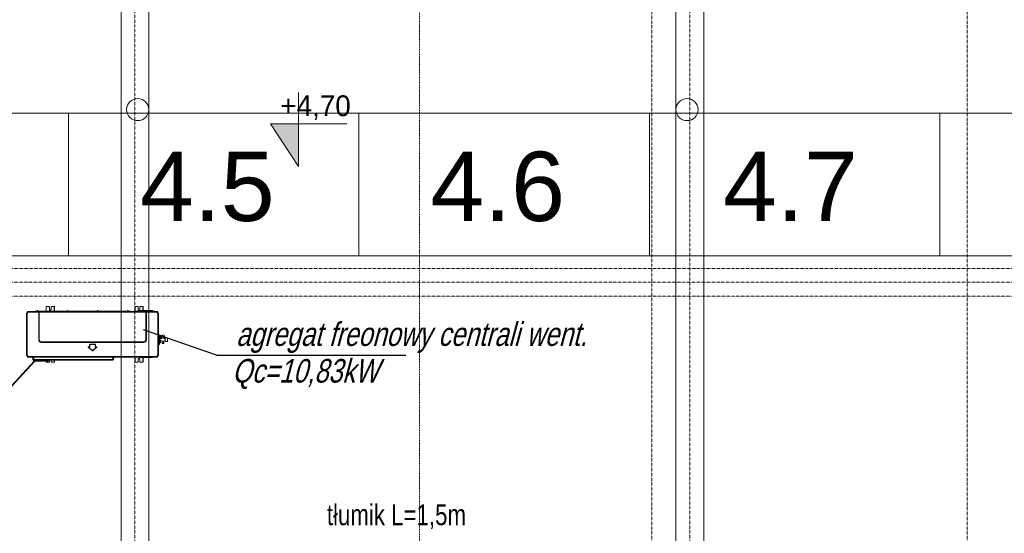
# Model space of a CAD drawing. Header units: millimetres. Extents: x 49908 to 79848, y -11883 to -3092.
# Tile 174 of 222: x 76517 to 77227, y -10598 to -10227. Entities that reach past the tile are written whole.
import ezdxf

# ---------------------------------------------------------------- set-up
doc = ezdxf.new("R2010")
doc.units = ezdxf.units.MM
for name, pattern in [('0.5_0.5', [10, 5, -5]), ('B$GRUBA', [0]), ('DASHDOT', [1, 0.5, -0.25, 0, -0.25])]:
    doc.linetypes.add(name, pattern=pattern)
for name, color, linetype, lineweight in [('A_CIENKA', 9, 'Continuous', 9), ('A_OSIE', 9, 'DASHDOT', 9), ('A_WIDOK', 9, 'Continuous', 9), ('S_Klimatyzacja', 4, 'Continuous', 40)]:
    doc.layers.add(name, color=color, linetype=linetype, lineweight=lineweight)
doc.layers.add('S_Opis CO', color=2, linetype='Continuous')
doc.layers.add('S_W_Opis', color=7, linetype='Continuous', true_color=0xb000eb)
doc.styles.add('ARIAL 1.0', font='arial.ttf')
doc.styles.add('ROMANS', font='romanpl.shx', dxfattribs={"bigfont": 'romanbigpl.shx'})

msp = doc.modelspace()

# ---------------------------------------------------------------- hatches: boundary and pattern name
at = {"layer": 'A_CIENKA', "transparency": 33554687}
h = msp.add_hatch(color=256, dxfattribs=at)
h.dxf.hatch_style = 1
h.paths.add_polyline_path([(76718.19, -10302.5), (76698.19, -10302.5), (76718.19, -10333.28)])

# ---------------------------------------------------------------- linework, layer by layer
at = {"layer": 'A_CIENKA'}
for p, q in [((76590.4, -11176.57), (76590.4, -9236.68)), ((76610.4, -11176.57), (76610.4, -9236.68)), ((76990.4, -9236.68), (76990.4, -11176.57)), ((77010.4, -11176.57), (77010.4, -9236.68))]:
    msp.add_line(p, q, dxfattribs=at)
at = {"layer": 'A_CIENKA', "linetype": '0.5_0.5', "ltscale": 0.02}
msp.add_line((76805.4, -11176.57), (76805.4, -9236.68), dxfattribs=at)
at = {"layer": 'A_CIENKA', "linetype": '0.5_0.5'}
msp.add_line((77010.4, -10016.68), (77010.4, -11176.57), dxfattribs=at)
at = {"layer": 'A_CIENKA'}
for points in [[(76718.19, -10279.85), (76718.19, -10333.28), (76698.19, -10302.5), (76718.19, -10302.5), (76753.1, -10302.5)], [(76552.59, -10397.57), (76343.29, -10397.57), (76343.29, -10294.8), (76552.59, -10294.8), (76552.59, -10397.57)], [(76761.89, -10397.57), (76552.59, -10397.57), (76552.59, -10294.8), (76761.89, -10294.8), (76761.89, -10397.57)], [(76971.19, -10397.57), (76761.89, -10397.57), (76761.89, -10294.8), (76971.19, -10294.8), (76971.19, -10397.57)], [(77180.49, -10397.57), (76971.19, -10397.57), (76971.19, -10294.8), (77180.49, -10294.8), (77180.49, -10397.57)], [(77389.79, -10397.57), (77180.49, -10397.57), (77180.49, -10294.8), (77389.79, -10294.8), (77389.79, -10397.57)]]:
    msp.add_lwpolyline(points, dxfattribs=at)
for centre in [(76602.4, -10292.14), (76998.4, -10292.14)]:
    msp.add_circle(centre, 8, dxfattribs=at)
at = {"layer": 'A_OSIE', "ltscale": 0.3, "transparency": 33554559}
for p, q in [((76600.4, -11540.32), (76600.4, -8493.04)), ((76972.9, -8493.04), (76972.9, -11540.32)), ((77000.4, -11540.32), (77000.4, -8493.04)), ((77200.4, -8493.04), (77200.4, -11540.32)), ((78251.74, -10406.68), (75350.78, -10406.68)), ((78254.43, -10416.68), (75350.78, -10416.68)), ((78251.74, -10426.68), (75350.78, -10426.68))]:
    msp.add_line(p, q, dxfattribs=at)
at = {"layer": 'A_WIDOK', "linetype": '0.5_0.5', "ltscale": 0.02}
for points in [[(76590.4, -9516.68), (77010.4, -9516.68), (77010.4, -11226.68), (76590.4, -11226.68)], [(76610.4, -9536.68), (76990.4, -9536.68), (76990.4, -11206.68), (76610.4, -11206.68)]]:
    msp.add_lwpolyline(points, close=True, dxfattribs=at)
at = {"layer": 'S_Klimatyzacja', "color": 3, "linetype": 'Continuous', "lineweight": 20}
for p, q in [((76522.31, -10469.27), (76522.31, -10439.27)), ((76522.38, -10439.27), (76522.31, -10439.27)), ((76522.56, -10439.27), (76522.38, -10439.27)), ((76522.81, -10439.27), (76522.56, -10439.27)), ((76522.81, -10439.27), (76522.81, -10469.27)), ((76523.81, -10437.77), (76531.01, -10437.77)), ((76523.81, -10437.77), (76523.81, -10437.84)), ((76523.81, -10437.84), (76523.81, -10438.02)), ((76523.81, -10438.02), (76523.81, -10438.27)), ((76531.01, -10438.27), (76523.81, -10438.27)), ((76528.41, -10437.66), (76528.36, -10437.77)), ((76528.47, -10437.59), (76528.41, -10437.66)), ((76528.54, -10437.53), (76528.47, -10437.59)), ((76528.62, -10437.48), (76528.54, -10437.53)), ((76528.71, -10437.46), (76528.62, -10437.48)), ((76528.77, -10437.45), (76528.71, -10437.46)), ((76528.72, -10437.77), (76528.78, -10437.75)), ((76528.83, -10437.44), (76528.77, -10437.45)), ((76528.78, -10437.75), (76528.8, -10437.74)), ((76528.8, -10437.74), (76528.83, -10437.74)), ((76530.01, -10437.44), (76528.83, -10437.44)), ((76528.83, -10437.52), (76528.83, -10437.44)), ((76528.83, -10437.67), (76528.83, -10437.52)), ((76528.83, -10437.74), (76528.83, -10437.67)), ((76528.83, -10437.74), (76530.01, -10437.74)), ((76528.83, -10437.76), (76528.83, -10437.74)), ((76528.83, -10437.77), (76528.83, -10437.76)), ((76529.96, -10437.76), (76529.96, -10437.74)), ((76529.96, -10437.77), (76529.96, -10437.76)), ((76530.01, -10437.24), (76530.01, -10437.34)), ((76530.01, -10437.34), (76530.01, -10437.59)), ((76530.01, -10437.59), (76530.01, -10437.77)), ((76530.07, -10437.59), (76530.01, -10437.59)), ((76530.21, -10437.59), (76530.07, -10437.59)), ((76530.35, -10437.59), (76530.21, -10437.59)), ((76530.41, -10437.59), (76530.35, -10437.59)), ((76530.41, -10437.34), (76530.41, -10437.24)), ((76530.41, -10437.24), (76530.41, -10437.24)), ((76530.41, -10437.24), (76530.41, -10437.24)), ((76530.41, -10437.59), (76530.41, -10437.34)), ((76551.71, -10437.44), (76530.41, -10437.44)), ((76530.41, -10437.77), (76530.41, -10437.59)), ((76530.41, -10437.74), (76551.71, -10437.74)), ((76531.01, -10437.84), (76531.01, -10437.77)), ((76531.02, -10437.77), (76531.01, -10437.77)), ((76531.01, -10437.77), (76531.02, -10437.77)), ((76531.01, -10438.02), (76531.01, -10437.84)), ((76531.01, -10438.27), (76531.01, -10438.02)), ((76531.01, -10458.27), (76531.01, -10438.27)), ((76531.01, -10438.27), (76531.2, -10438.27)), ((76531.03, -10437.77), (76531.02, -10437.77)), ((76531.02, -10437.77), (76531.02, -10437.77)), ((76531.02, -10437.77), (76531.02, -10437.77)), ((76531.02, -10437.77), (76531.02, -10437.77)), ((76531.02, -10437.77), (76531.11, -10437.77)), ((76531.04, -10437.77), (76531.03, -10437.77)), ((76531.06, -10437.77), (76531.04, -10437.77)), ((76531.11, -10437.78), (76531.06, -10437.77)), ((76531.11, -10437.77), (76531.2, -10437.77)), ((76531.16, -10437.79), (76531.11, -10437.78)), ((76531.16, -10437.79), (76531.18, -10437.78)), ((76531.23, -10437.85), (76531.16, -10437.79)), ((76531.18, -10437.78), (76531.2, -10437.77)), ((76531.2, -10437.77), (76608.43, -10437.77)), ((76531.2, -10437.77), (76531.3, -10437.8)), ((76531.2, -10438.27), (76531.3, -10438.27)), ((76531.27, -10437.95), (76531.23, -10437.85)), ((76531.29, -10438.1), (76531.27, -10437.95)), ((76531.3, -10438.27), (76531.29, -10438.1)), ((76531.3, -10437.8), (76531.35, -10437.9)), ((76531.3, -10438.27), (76531.34, -10438.26)), ((76531.3, -10438.32), (76531.3, -10438.27)), ((76531.31, -10438.37), (76531.3, -10438.32)), ((76531.31, -10458.27), (76531.31, -10438.37)), ((76531.31, -10438.37), (76531.34, -10438.37)), ((76531.34, -10438.26), (76531.4, -10438.25)), ((76531.34, -10438.37), (76531.4, -10438.37)), ((76531.35, -10437.9), (76531.38, -10438.05)), ((76531.38, -10438.05), (76531.4, -10438.25)), ((76531.4, -10438.25), (76531.4, -10438.31)), ((76531.4, -10438.31), (76531.4, -10438.37)), ((76531.4, -10438.37), (76531.4, -10458.27)), ((76608.23, -10438.37), (76531.4, -10438.37)), ((76536.3, -10434.3), (76536.46, -10434.3)), ((76536.3, -10434.3), (76536.3, -10434.3)), ((76536.3, -10434.37), (76536.3, -10434.3)), ((76536.35, -10434.3), (76536.3, -10434.3)), ((76536.3, -10434.56), (76536.3, -10434.37)), ((76536.46, -10434.56), (76536.3, -10434.56)), ((76536.3, -10437.44), (76536.3, -10434.56)), ((76536.5, -10434.3), (76536.35, -10434.3)), ((76536.46, -10434.3), (76536.46, -10434.3)), ((76536.46, -10434.3), (76536.46, -10434.37)), ((76536.46, -10434.3), (76536.47, -10434.3)), ((76536.46, -10434.37), (76536.46, -10434.56)), ((76536.46, -10437.44), (76536.46, -10434.56)), ((76536.47, -10434.3), (76536.5, -10434.3)), ((76538.4, -10434.3), (76536.5, -10434.3)), ((76538.4, -10434.3), (76536.5, -10434.3)), ((76536.5, -10434.3), (76536.5, -10437.44)), ((76538.4, -10434.3), (76538.4, -10434.3)), ((76538.4, -10434.3), (76538.61, -10434.39)), ((76538.61, -10434.39), (76538.4, -10434.3)), ((76538.61, -10434.39), (76538.7, -10434.6)), ((76538.7, -10434.6), (76538.61, -10434.39)), ((76538.7, -10436.3), (76538.7, -10434.6)), ((76538.7, -10434.6), (76538.7, -10434.6)), ((76538.76, -10436.56), (76538.7, -10436.3)), ((76538.7, -10436.3), (76538.76, -10436.56)), ((76538.92, -10436.77), (76538.76, -10436.56)), ((76538.76, -10436.56), (76538.92, -10436.77)), ((76539.16, -10436.88), (76538.92, -10436.77)), ((76538.92, -10436.77), (76539.16, -10436.88)), ((76539.43, -10436.88), (76539.16, -10436.88)), ((76539.16, -10436.88), (76539.43, -10436.88)), ((76539.67, -10436.77), (76539.43, -10436.88)), ((76539.43, -10436.88), (76539.67, -10436.77)), ((76539.84, -10436.56), (76539.67, -10436.77)), ((76539.67, -10436.77), (76539.84, -10436.56)), ((76539.9, -10436.3), (76539.84, -10436.56)), ((76539.84, -10436.56), (76539.9, -10436.3)), ((76539.9, -10434.6), (76539.98, -10434.39)), ((76539.98, -10434.39), (76539.9, -10434.6)), ((76539.9, -10434.6), (76539.9, -10436.3)), ((76539.9, -10434.6), (76539.9, -10434.6)), ((76539.98, -10434.39), (76540.2, -10434.3)), ((76540.2, -10434.3), (76539.98, -10434.39)), ((76542.1, -10434.3), (76540.2, -10434.3)), ((76540.2, -10434.3), (76540.2, -10434.3)), ((76542.1, -10434.3), (76540.2, -10434.3)), ((76542.1, -10437.44), (76542.1, -10434.3)), ((76542.1, -10434.3), (76542.12, -10434.3)), ((76542.24, -10434.3), (76542.1, -10434.3)), ((76542.12, -10434.3), (76542.14, -10434.3)), ((76542.14, -10434.3), (76542.3, -10434.3)), ((76542.14, -10434.3), (76542.14, -10434.3)), ((76542.14, -10434.37), (76542.14, -10434.3)), ((76542.14, -10434.56), (76542.14, -10434.37)), ((76542.3, -10434.56), (76542.14, -10434.56)), ((76542.14, -10434.56), (76542.14, -10437.44)), ((76542.3, -10434.3), (76542.24, -10434.3)), ((76542.3, -10434.3), (76542.3, -10434.3)), ((76542.3, -10434.3), (76542.3, -10434.37)), ((76542.3, -10434.37), (76542.3, -10434.56)), ((76542.3, -10434.56), (76542.3, -10437.44)), ((76551.71, -10437.24), (76551.71, -10437.34)), ((76551.71, -10437.34), (76551.71, -10437.59)), ((76551.71, -10437.59), (76551.71, -10437.77)), ((76551.77, -10437.59), (76551.71, -10437.59)), ((76551.91, -10437.59), (76551.77, -10437.59)), ((76552.05, -10437.59), (76551.91, -10437.59)), ((76552.11, -10437.59), (76552.05, -10437.59)), ((76552.11, -10437.34), (76552.11, -10437.24)), ((76552.11, -10437.59), (76552.11, -10437.34)), ((76573.41, -10437.44), (76552.11, -10437.44)), ((76552.11, -10437.77), (76552.11, -10437.59)), ((76552.11, -10437.74), (76573.41, -10437.74)), ((76573.41, -10437.24), (76573.41, -10437.34)), ((76573.41, -10437.34), (76573.41, -10437.59)), ((76573.41, -10437.59), (76573.41, -10437.77)), ((76573.47, -10437.59), (76573.41, -10437.59)), ((76573.61, -10437.59), (76573.47, -10437.59)), ((76573.75, -10437.59), (76573.61, -10437.59)), ((76573.81, -10437.59), (76573.75, -10437.59)), ((76573.81, -10437.34), (76573.81, -10437.24)), ((76573.81, -10437.59), (76573.81, -10437.34)), ((76595.11, -10437.44), (76573.81, -10437.44)), ((76573.81, -10437.77), (76573.81, -10437.59)), ((76573.81, -10437.74), (76595.11, -10437.74)), ((76595.17, -10437.1), (76595.11, -10437.24)), ((76595.12, -10437.21), (76595.11, -10437.24)), ((76595.11, -10437.24), (76595.11, -10437.24)), ((76595.11, -10437.24), (76595.11, -10437.27)), ((76595.11, -10437.27), (76595.11, -10437.29)), ((76595.11, -10437.29), (76595.11, -10437.32)), ((76595.11, -10437.32), (76595.11, -10437.35)), ((76595.11, -10437.35), (76595.11, -10437.4)), ((76595.11, -10437.4), (76595.11, -10437.44)), ((76595.11, -10437.44), (76595.11, -10437.49)), ((76595.11, -10437.49), (76595.11, -10437.54)), ((76595.11, -10437.54), (76595.11, -10437.59)), ((76595.11, -10437.59), (76595.11, -10437.77)), ((76595.17, -10437.59), (76595.11, -10437.59)), ((76595.13, -10437.17), (76595.12, -10437.21)), ((76595.15, -10437.15), (76595.13, -10437.17)), ((76595.17, -10437.12), (76595.15, -10437.15)), ((76595.31, -10437.04), (76595.17, -10437.1)), ((76595.2, -10437.1), (76595.17, -10437.12)), ((76595.31, -10437.59), (76595.17, -10437.59)), ((76595.23, -10437.08), (76595.2, -10437.1)), ((76595.27, -10437.07), (76595.23, -10437.08)), ((76595.29, -10437.07), (76595.27, -10437.07)), ((76595.31, -10437.06), (76595.29, -10437.07)), ((76595.45, -10437.1), (76595.31, -10437.04)), ((76595.33, -10437.07), (76595.31, -10437.06)), ((76595.45, -10437.59), (76595.31, -10437.59)), ((76595.35, -10437.07), (76595.33, -10437.07)), ((76595.37, -10437.08), (76595.35, -10437.07)), ((76595.39, -10437.08), (76595.37, -10437.08)), ((76595.41, -10437.09), (76595.39, -10437.08)), ((76595.43, -10437.11), (76595.41, -10437.09)), ((76595.45, -10437.12), (76595.43, -10437.11)), ((76595.51, -10437.24), (76595.45, -10437.1)), ((76595.46, -10437.14), (76595.45, -10437.12)), ((76595.51, -10437.59), (76595.45, -10437.59)), ((76595.47, -10437.16), (76595.46, -10437.14)), ((76595.49, -10437.18), (76595.47, -10437.16)), ((76595.5, -10437.2), (76595.49, -10437.18)), ((76595.5, -10437.22), (76595.5, -10437.2)), ((76595.51, -10437.24), (76595.5, -10437.22)), ((76595.51, -10437.24), (76595.51, -10437.24)), ((76595.51, -10437.27), (76595.51, -10437.24)), ((76595.51, -10437.29), (76595.51, -10437.27)), ((76595.51, -10437.32), (76595.51, -10437.29)), ((76595.51, -10437.35), (76595.51, -10437.32)), ((76595.51, -10437.4), (76595.51, -10437.35)), ((76595.51, -10437.44), (76595.51, -10437.4)), ((76596.8, -10437.44), (76595.51, -10437.44)), ((76595.51, -10437.49), (76595.51, -10437.44)), ((76595.51, -10437.54), (76595.51, -10437.49)), ((76595.51, -10437.59), (76595.51, -10437.54)), ((76595.51, -10437.77), (76595.51, -10437.59)), ((76595.51, -10437.74), (76596.8, -10437.74)), ((76595.67, -10437.76), (76595.67, -10437.74)), ((76595.67, -10437.77), (76595.67, -10437.76)), ((76596.8, -10437.52), (76596.8, -10437.44)), ((76596.86, -10437.44), (76596.8, -10437.44)), ((76596.8, -10437.67), (76596.8, -10437.52)), ((76596.8, -10437.74), (76596.8, -10437.67)), ((76596.8, -10437.76), (76596.8, -10437.74)), ((76596.8, -10437.74), (76596.83, -10437.74)), ((76596.8, -10437.77), (76596.8, -10437.76)), ((76596.83, -10437.74), (76596.85, -10437.75)), ((76596.85, -10437.75), (76596.9, -10437.77)), ((76596.91, -10437.45), (76596.86, -10437.44)), ((76597, -10437.48), (76596.91, -10437.45)), ((76597.08, -10437.53), (76597, -10437.48)), ((76597.15, -10437.59), (76597.08, -10437.53)), ((76597.21, -10437.66), (76597.15, -10437.59)), ((76597.27, -10437.77), (76597.21, -10437.66)), ((76600.3, -10434.3), (76600.46, -10434.3)), ((76600.3, -10434.3), (76600.3, -10434.3)), ((76600.3, -10434.37), (76600.3, -10434.3)), ((76600.36, -10434.3), (76600.3, -10434.3)), ((76600.3, -10434.56), (76600.3, -10434.37)), ((76600.46, -10434.56), (76600.3, -10434.56)), ((76600.3, -10437.77), (76600.3, -10434.56)), ((76600.5, -10434.3), (76600.36, -10434.3)), ((76600.46, -10434.3), (76600.46, -10434.3)), ((76600.46, -10434.3), (76600.46, -10434.37)), ((76600.46, -10434.3), (76600.47, -10434.3)), ((76600.46, -10434.37), (76600.46, -10434.56)), ((76600.46, -10437.77), (76600.46, -10434.56)), ((76600.47, -10434.3), (76600.5, -10434.3)), ((76602.4, -10434.3), (76600.5, -10434.3)), ((76602.4, -10434.3), (76600.5, -10434.3)), ((76600.5, -10434.3), (76600.5, -10437.77)), ((76601.28, -10437.51), (76601.03, -10437.76)), ((76601.03, -10437.76), (76601.08, -10437.76)), ((76601.08, -10437.76), (76601.23, -10437.76)), ((76601.23, -10437.76), (76601.46, -10437.76)), ((76601.34, -10437.51), (76601.28, -10437.51)), ((76601.51, -10437.51), (76601.34, -10437.51)), ((76601.37, -10437.47), (76601.42, -10437.47)), ((76601.42, -10437.47), (76601.59, -10437.47)), ((76601.46, -10437.76), (76601.77, -10437.76)), ((76601.79, -10437.51), (76601.51, -10437.51)), ((76601.59, -10437.47), (76601.84, -10437.47)), ((76601.77, -10437.76), (76602.13, -10437.76)), ((76602.13, -10437.51), (76601.79, -10437.51)), ((76601.84, -10437.47), (76602.16, -10437.47)), ((76602.51, -10437.51), (76602.13, -10437.51)), ((76602.13, -10437.76), (76602.51, -10437.76)), ((76602.16, -10437.47), (76602.51, -10437.47)), ((76602.4, -10434.3), (76602.4, -10434.3)), ((76602.4, -10434.3), (76602.61, -10434.39)), ((76602.61, -10434.39), (76602.4, -10434.3)), ((76602.51, -10437.47), (76613.31, -10437.47)), ((76602.51, -10437.48), (76602.51, -10437.47)), ((76602.51, -10437.51), (76602.51, -10437.48)), ((76602.51, -10437.51), (76602.51, -10437.76)), ((76613.31, -10437.51), (76602.51, -10437.51)), ((76602.51, -10437.76), (76608.42, -10437.76)), ((76602.51, -10437.76), (76602.51, -10437.77)), ((76602.51, -10437.77), (76602.51, -10437.77)), ((76602.61, -10434.39), (76602.7, -10434.6)), ((76602.7, -10434.6), (76602.61, -10434.39)), ((76602.7, -10434.6), (76602.7, -10434.6)), ((76602.7, -10436.3), (76602.7, -10434.6)), ((76602.76, -10436.56), (76602.7, -10436.3)), ((76602.7, -10436.3), (76602.76, -10436.56)), ((76602.93, -10436.77), (76602.76, -10436.56)), ((76602.76, -10436.56), (76602.93, -10436.77)), ((76602.76, -10437.27), (76602.76, -10437.22)), ((76602.83, -10437.22), (76602.76, -10437.22)), ((76602.76, -10437.27), (76602.83, -10437.27)), ((76602.81, -10437.17), (76602.87, -10437.17)), ((76603.01, -10437.22), (76602.83, -10437.22)), ((76602.83, -10437.27), (76603.01, -10437.27)), ((76602.87, -10437.17), (76603.04, -10437.17)), ((76603.17, -10436.88), (76602.93, -10436.77)), ((76602.93, -10436.77), (76603.17, -10436.88)), ((76603.26, -10437.22), (76603.01, -10437.22)), ((76603.01, -10437.27), (76603.26, -10437.27)), ((76603.04, -10437.17), (76603.26, -10437.17)), ((76603.43, -10436.88), (76603.17, -10436.88)), ((76603.17, -10436.88), (76603.43, -10436.88)), ((76603.26, -10437.17), (76603.94, -10437.17)), ((76603.26, -10437.17), (76603.26, -10437.19)), ((76603.26, -10437.19), (76603.26, -10437.22)), ((76603.26, -10437.22), (76603.26, -10437.27)), ((76603.92, -10437.22), (76603.26, -10437.22)), ((76603.26, -10437.27), (76603.92, -10437.27)), ((76603.26, -10437.27), (76603.26, -10437.41)), ((76603.26, -10437.41), (76603.26, -10437.47)), ((76603.68, -10436.77), (76603.43, -10436.88)), ((76603.43, -10436.88), (76603.68, -10436.77)), ((76603.84, -10436.56), (76603.68, -10436.77)), ((76603.68, -10436.77), (76603.84, -10436.56)), ((76603.9, -10436.3), (76603.84, -10436.56)), ((76603.84, -10436.56), (76603.9, -10436.3)), ((76603.9, -10434.6), (76603.99, -10434.39)), ((76603.99, -10434.39), (76603.9, -10434.6)), ((76603.9, -10434.6), (76603.9, -10434.6)), ((76603.9, -10434.6), (76603.9, -10436.3)), ((76603.91, -10437.31), (76603.95, -10437.14)), ((76603.91, -10437.42), (76603.91, -10437.31)), ((76603.91, -10437.42), (76603.94, -10437.44)), ((76603.94, -10437.44), (76604, -10437.45)), ((76603.95, -10437.14), (76604.06, -10437.02)), ((76603.99, -10434.39), (76604.2, -10434.3)), ((76604.2, -10434.3), (76603.99, -10434.39)), ((76604, -10437.45), (76604.1, -10437.46)), ((76604.06, -10437.02), (76604.21, -10436.97)), ((76604.1, -10437.46), (76604.21, -10437.47)), ((76606.1, -10434.3), (76604.2, -10434.3)), ((76604.2, -10434.3), (76604.2, -10434.3)), ((76606.1, -10434.3), (76604.2, -10434.3)), ((76604.21, -10436.97), (76604.21, -10437.47)), ((76604.21, -10436.97), (76611.61, -10436.97)), ((76604.21, -10437.47), (76611.61, -10437.47)), ((76604.21, -10437.47), (76604.21, -10437.47)), ((76604.21, -10437.47), (76604.21, -10437.47)), ((76606.1, -10436.97), (76606.1, -10434.3)), ((76606.1, -10434.3), (76606.13, -10434.3)), ((76606.24, -10434.3), (76606.1, -10434.3)), ((76606.13, -10434.3), (76606.14, -10434.3)), ((76606.14, -10434.3), (76606.3, -10434.3)), ((76606.14, -10434.3), (76606.14, -10434.3)), ((76606.14, -10434.37), (76606.14, -10434.3)), ((76606.14, -10434.56), (76606.14, -10434.37)), ((76606.3, -10434.56), (76606.14, -10434.56)), ((76606.14, -10434.56), (76606.14, -10436.97)), ((76606.3, -10434.3), (76606.24, -10434.3)), ((76606.3, -10434.3), (76606.3, -10434.3)), ((76606.3, -10434.3), (76606.3, -10434.37)), ((76606.3, -10434.37), (76606.3, -10434.56)), ((76606.3, -10434.56), (76606.3, -10436.97)), ((76608.23, -10438.25), (76608.25, -10438.05)), ((76608.29, -10438.26), (76608.23, -10438.25)), ((76608.23, -10438.31), (76608.23, -10438.25)), ((76608.23, -10438.37), (76608.23, -10438.31)), ((76608.23, -10458.27), (76608.23, -10438.37)), ((76608.29, -10438.37), (76608.23, -10438.37)), ((76608.25, -10438.05), (76608.28, -10437.9)), ((76608.28, -10437.9), (76608.33, -10437.8)), ((76608.33, -10438.27), (76608.29, -10438.26)), ((76608.32, -10438.37), (76608.29, -10438.37)), ((76608.33, -10438.27), (76608.32, -10438.32)), ((76608.32, -10438.32), (76608.32, -10438.37)), ((76608.32, -10438.37), (76608.32, -10458.27)), ((76608.33, -10437.8), (76608.43, -10437.77)), ((76608.34, -10438.1), (76608.33, -10438.27)), ((76608.43, -10438.27), (76608.33, -10438.27)), ((76608.36, -10437.95), (76608.34, -10438.1)), ((76608.4, -10437.85), (76608.36, -10437.95)), ((76608.47, -10437.79), (76608.4, -10437.85)), ((76608.45, -10437.78), (76608.43, -10437.77)), ((76608.43, -10437.77), (76608.52, -10437.77)), ((76608.61, -10438.27), (76608.43, -10438.27)), ((76608.47, -10437.79), (76608.45, -10437.78)), ((76608.52, -10437.78), (76608.47, -10437.79)), ((76608.57, -10437.77), (76608.52, -10437.78)), ((76608.52, -10437.77), (76608.61, -10437.77)), ((76608.59, -10437.77), (76608.57, -10437.77)), ((76608.6, -10437.77), (76608.59, -10437.77)), ((76608.61, -10437.77), (76608.6, -10437.77)), ((76608.61, -10437.77), (76615.81, -10437.77)), ((76608.61, -10437.77), (76608.61, -10437.84)), ((76608.61, -10437.77), (76608.61, -10437.77)), ((76608.61, -10437.77), (76608.61, -10437.77)), ((76608.61, -10437.77), (76608.61, -10437.77)), ((76608.61, -10437.77), (76608.61, -10437.77)), ((76608.61, -10437.77), (76608.61, -10437.77)), ((76608.61, -10437.84), (76608.61, -10438.02)), ((76608.61, -10438.02), (76608.61, -10438.27)), ((76608.61, -10438.27), (76608.61, -10458.27)), ((76615.81, -10438.27), (76608.61, -10438.27)), ((76608.62, -10437.76), (76613.31, -10437.76)), ((76611.61, -10437.47), (76611.61, -10436.97)), ((76611.61, -10436.97), (76611.76, -10437.02)), ((76611.61, -10437.47), (76611.73, -10437.46)), ((76611.61, -10437.47), (76611.61, -10437.47)), ((76611.61, -10437.47), (76611.61, -10437.47)), ((76611.73, -10437.46), (76611.83, -10437.45)), ((76611.76, -10437.02), (76611.87, -10437.14)), ((76611.83, -10437.45), (76611.89, -10437.44)), ((76611.87, -10437.14), (76611.91, -10437.31)), ((76611.89, -10437.17), (76612.66, -10437.17)), ((76611.89, -10437.44), (76611.91, -10437.42)), ((76612.66, -10437.22), (76611.9, -10437.22)), ((76611.91, -10437.27), (76612.66, -10437.27)), ((76611.91, -10437.31), (76611.91, -10437.42)), ((76612.66, -10437.17), (76612.89, -10437.17)), ((76612.66, -10437.17), (76612.66, -10437.19)), ((76612.66, -10437.19), (76612.66, -10437.22)), ((76612.66, -10437.27), (76612.66, -10437.22)), ((76612.91, -10437.22), (76612.66, -10437.22)), ((76612.66, -10437.27), (76612.66, -10437.41)), ((76612.66, -10437.27), (76612.91, -10437.27)), ((76612.66, -10437.41), (76612.66, -10437.47)), ((76612.89, -10437.17), (76613.05, -10437.17)), ((76613.1, -10437.22), (76612.91, -10437.22)), ((76612.91, -10437.27), (76613.1, -10437.27)), ((76613.05, -10437.17), (76613.11, -10437.17)), ((76613.16, -10437.22), (76613.1, -10437.22)), ((76613.1, -10437.27), (76613.16, -10437.27)), ((76613.16, -10437.22), (76613.16, -10437.27)), ((76613.31, -10437.48), (76613.31, -10437.47)), ((76613.31, -10437.47), (76613.67, -10437.47)), ((76613.31, -10437.51), (76613.31, -10437.48)), ((76613.31, -10437.51), (76613.31, -10437.76)), ((76613.7, -10437.51), (76613.31, -10437.51)), ((76613.31, -10437.76), (76613.31, -10437.77)), ((76613.31, -10437.76), (76613.7, -10437.76)), ((76613.31, -10437.77), (76613.31, -10437.77)), ((76613.67, -10437.47), (76613.99, -10437.47)), ((76614.04, -10437.51), (76613.7, -10437.51)), ((76613.7, -10437.76), (76614.06, -10437.76)), ((76613.99, -10437.47), (76614.24, -10437.47)), ((76614.32, -10437.51), (76614.04, -10437.51)), ((76614.06, -10437.76), (76614.36, -10437.76)), ((76614.24, -10437.47), (76614.4, -10437.47)), ((76614.49, -10437.51), (76614.32, -10437.51)), ((76614.36, -10437.76), (76614.6, -10437.76)), ((76614.4, -10437.47), (76614.46, -10437.47)), ((76614.55, -10437.51), (76614.49, -10437.51)), ((76614.8, -10437.76), (76614.55, -10437.51)), ((76614.6, -10437.76), (76614.75, -10437.76)), ((76614.75, -10437.76), (76614.8, -10437.76)), ((76615.81, -10437.77), (76615.81, -10437.84)), ((76615.81, -10437.84), (76615.81, -10438.02)), ((76615.81, -10438.02), (76615.81, -10438.27)), ((76616.81, -10469.27), (76616.81, -10439.27)), ((76617.06, -10439.27), (76616.81, -10439.27)), ((76617.25, -10439.27), (76617.06, -10439.27)), ((76617.31, -10439.27), (76617.25, -10439.27)), ((76617.31, -10439.27), (76617.31, -10469.27)), ((76531.01, -10458.27), (76531.2, -10458.27)), ((76531.2, -10458.27), (76531.31, -10458.27)), ((76531.31, -10458.27), (76531.34, -10458.27)), ((76531.34, -10458.27), (76531.4, -10458.27)), ((76532.81, -10459.68), (76606.81, -10459.68)), ((76532.81, -10459.75), (76532.81, -10459.68)), ((76532.81, -10459.78), (76532.81, -10459.75)), ((76606.81, -10459.78), (76532.81, -10459.78)), ((76532.81, -10459.89), (76532.81, -10459.78)), ((76532.81, -10460.07), (76532.81, -10459.89)), ((76606.81, -10460.07), (76532.81, -10460.07)), ((76567.91, -10461.42), (76571.71, -10461.42)), ((76567.91, -10461.49), (76567.91, -10461.42)), ((76571.71, -10461.49), (76571.71, -10461.42)), ((76606.81, -10459.75), (76606.81, -10459.68)), ((76606.81, -10459.78), (76606.81, -10459.75)), ((76606.81, -10459.89), (76606.81, -10459.78)), ((76606.81, -10460.07), (76606.81, -10459.89)), ((76608.29, -10458.27), (76608.23, -10458.27)), ((76608.32, -10458.27), (76608.29, -10458.27)), ((76608.43, -10458.27), (76608.32, -10458.27)), ((76608.61, -10458.27), (76608.43, -10458.27)), ((76566.67, -10463.58), (76566.71, -10463.52)), ((76569.69, -10466.05), (76566.67, -10463.58)), ((76566.71, -10463.52), (76566.73, -10463.5)), ((76566.73, -10463.5), (76566.75, -10463.48)), ((76569.75, -10465.97), (76566.73, -10463.5)), ((76566.75, -10463.48), (76566.79, -10463.42)), ((76566.79, -10463.22), (76567.71, -10463.22)), ((76566.79, -10463.29), (76566.79, -10463.22)), ((76566.79, -10463.32), (76566.79, -10463.29)), ((76566.79, -10463.32), (76567.71, -10463.32)), ((76566.79, -10463.35), (76566.79, -10463.32)), ((76566.79, -10463.42), (76566.79, -10463.35)), ((76566.79, -10463.42), (76569.81, -10465.89)), ((76567.71, -10463.42), (76566.79, -10463.42)), ((76567.71, -10463.22), (76567.71, -10461.62)), ((76567.79, -10461.62), (76567.71, -10461.62)), ((76567.79, -10463.22), (76567.71, -10463.22)), ((76567.71, -10463.29), (76567.71, -10463.22)), ((76567.71, -10463.32), (76567.71, -10463.29)), ((76567.71, -10463.35), (76567.71, -10463.32)), ((76567.71, -10463.42), (76567.71, -10463.35)), ((76567.81, -10461.62), (76567.79, -10461.62)), ((76567.81, -10463.22), (76567.79, -10463.22)), ((76567.81, -10463.22), (76567.81, -10461.62)), ((76567.84, -10461.62), (76567.81, -10461.62)), ((76567.84, -10463.22), (76567.81, -10463.22)), ((76567.91, -10461.62), (76567.84, -10461.62)), ((76567.91, -10463.22), (76567.84, -10463.22)), ((76567.91, -10461.52), (76567.91, -10461.49)), ((76567.91, -10461.52), (76571.71, -10461.52)), ((76567.91, -10461.55), (76567.91, -10461.52)), ((76567.91, -10461.62), (76567.91, -10461.55)), ((76567.91, -10461.62), (76567.91, -10463.22)), ((76571.71, -10461.62), (76567.91, -10461.62)), ((76569.69, -10466.05), (76569.73, -10465.99)), ((76569.73, -10465.99), (76569.75, -10465.97)), ((76569.75, -10465.97), (76569.77, -10465.95)), ((76569.77, -10465.95), (76569.81, -10465.89)), ((76569.81, -10465.89), (76572.83, -10463.42)), ((76569.86, -10465.95), (76569.81, -10465.89)), ((76569.88, -10465.97), (76569.86, -10465.95)), ((76572.9, -10463.5), (76569.88, -10465.97)), ((76569.9, -10465.99), (76569.88, -10465.97)), ((76569.94, -10466.05), (76569.9, -10465.99)), ((76572.96, -10463.58), (76569.94, -10466.05)), ((76571.71, -10461.52), (76571.71, -10461.49)), ((76571.71, -10461.55), (76571.71, -10461.52)), ((76571.71, -10461.62), (76571.71, -10461.55)), ((76571.71, -10463.22), (76571.71, -10461.62)), ((76571.71, -10461.62), (76571.79, -10461.62)), ((76571.79, -10463.22), (76571.71, -10463.22)), ((76571.79, -10461.62), (76571.81, -10461.62)), ((76571.81, -10463.22), (76571.79, -10463.22)), ((76571.81, -10461.62), (76571.81, -10463.22)), ((76571.81, -10461.62), (76571.84, -10461.62)), ((76571.84, -10463.22), (76571.81, -10463.22)), ((76571.84, -10461.62), (76571.91, -10461.62)), ((76571.91, -10463.22), (76571.84, -10463.22)), ((76571.91, -10461.62), (76571.91, -10463.22)), ((76571.91, -10463.22), (76572.83, -10463.22)), ((76571.91, -10463.22), (76571.91, -10463.29)), ((76571.91, -10463.29), (76571.91, -10463.32)), ((76571.91, -10463.32), (76572.83, -10463.32)), ((76571.91, -10463.32), (76571.91, -10463.35)), ((76571.91, -10463.35), (76571.91, -10463.42)), ((76572.83, -10463.42), (76571.91, -10463.42)), ((76572.83, -10463.22), (76572.83, -10463.29)), ((76572.83, -10463.29), (76572.83, -10463.32)), ((76572.83, -10463.32), (76572.83, -10463.35)), ((76572.83, -10463.35), (76572.83, -10463.42)), ((76572.88, -10463.48), (76572.83, -10463.42)), ((76572.9, -10463.5), (76572.88, -10463.48)), ((76572.92, -10463.52), (76572.9, -10463.5)), ((76572.96, -10463.58), (76572.92, -10463.52)), ((76522.38, -10469.27), (76522.31, -10469.27)), ((76522.56, -10469.27), (76522.38, -10469.27)), ((76522.81, -10469.27), (76522.56, -10469.27)), ((76523.81, -10470.27), (76615.81, -10470.27)), ((76523.81, -10470.27), (76523.81, -10470.52)), ((76523.81, -10470.52), (76523.81, -10470.7)), ((76523.81, -10470.7), (76523.81, -10470.77)), ((76615.81, -10470.77), (76523.81, -10470.77)), ((76526.76, -10472.33), (76526.63, -10470.77)), ((76526.76, -10472.29), (76526.77, -10472.38)), ((76526.76, -10472.33), (76526.83, -10472.35)), ((76526.77, -10472.38), (76526.79, -10472.47)), ((76526.79, -10472.47), (76526.83, -10472.54)), ((76526.83, -10472.35), (76527, -10472.35)), ((76526.83, -10472.54), (76526.87, -10472.6)), ((76526.87, -10472.6), (76526.91, -10472.64)), ((76526.91, -10472.64), (76526.95, -10472.68)), ((76526.95, -10472.68), (76527, -10472.71)), ((76527, -10472.35), (76527.26, -10472.35)), ((76527, -10472.71), (76527.04, -10472.74)), ((76527.04, -10472.74), (76527.08, -10472.76)), ((76527.08, -10472.76), (76527.12, -10472.77)), ((76527.12, -10472.77), (76527.15, -10472.78)), ((76527.12, -10472.77), (76527.12, -10472.77)), ((76527.12, -10472.77), (76527.12, -10472.77)), ((76527.15, -10472.78), (76527.18, -10472.78)), ((76527.24, -10472.79), (76527.24, -10472.79)), ((76527.24, -10472.79), (76527.24, -10472.79)), ((76527.24, -10472.79), (76527.24, -10472.79)), ((76527.24, -10472.79), (76527.24, -10472.79)), ((76527.24, -10472.79), (76527.25, -10472.79)), ((76527.24, -10472.79), (76527.24, -10472.79)), ((76527.24, -10472.79), (76527.25, -10472.79)), ((76527.25, -10472.79), (76527.25, -10472.79)), ((76527.25, -10472.79), (76527.25, -10472.79)), ((76527.25, -10472.79), (76527.25, -10472.79)), ((76527.25, -10472.79), (76527.26, -10472.79)), ((76527.25, -10472.79), (76527.26, -10472.79)), ((76527.26, -10472.35), (76527.56, -10472.34)), ((76527.29, -10472.8), (76527.26, -10472.79)), ((76527.3, -10472.79), (76527.26, -10472.79)), ((76527.26, -10472.79), (76527.31, -10472.79)), ((76527.26, -10472.79), (76527.26, -10472.79)), ((76527.26, -10472.79), (76527.26, -10472.8)), ((76527.26, -10472.8), (76527.27, -10472.8)), ((76527.27, -10472.8), (76527.28, -10472.81)), ((76527.28, -10472.83), (76527.28, -10472.79)), ((76527.28, -10472.81), (76527.28, -10472.82)), ((76527.28, -10472.82), (76527.28, -10472.82)), ((76527.28, -10472.82), (76527.28, -10472.83)), ((76527.29, -10472.83), (76527.28, -10472.84)), ((76527.28, -10472.83), (76527.28, -10472.84)), ((76527.28, -10473.38), (76527.28, -10472.84)), ((76527.28, -10472.84), (76527.28, -10472.84)), ((76527.28, -10473.38), (76527.34, -10473.51)), ((76527.28, -10473.39), (76527.28, -10473.38)), ((76527.28, -10473.38), (76527.28, -10473.38)), ((76527.28, -10473.39), (76527.34, -10473.53)), ((76527.31, -10472.82), (76527.29, -10472.8)), ((76527.31, -10472.82), (76527.29, -10472.83)), ((76527.41, -10472.79), (76527.3, -10472.79)), ((76527.31, -10472.79), (76527.38, -10472.79)), ((76527.35, -10472.81), (76527.31, -10472.82)), ((76527.34, -10473.51), (76527.48, -10473.57)), ((76527.34, -10473.53), (76527.48, -10473.59)), ((76527.4, -10472.8), (76527.35, -10472.81)), ((76527.38, -10472.79), (76527.43, -10472.79)), ((76527.4, -10472.79), (76527.39, -10472.79)), ((76527.4, -10472.8), (76527.4, -10472.79)), ((76527.4, -10472.8), (76527.44, -10472.81)), ((76527.56, -10472.79), (76527.41, -10472.79)), ((76527.42, -10470.77), (76527.56, -10472.34)), ((76527.43, -10472.79), (76527.48, -10472.79)), ((76527.44, -10472.81), (76527.48, -10472.81)), ((76527.48, -10472.79), (76527.48, -10472.8)), ((76527.48, -10472.8), (76527.48, -10472.81)), ((76537.63, -10472.81), (76527.48, -10472.81)), ((76527.48, -10472.81), (76527.48, -10473.57)), ((76527.48, -10473.57), (76537.63, -10473.57)), ((76527.48, -10473.57), (76527.48, -10473.58)), ((76527.48, -10473.58), (76527.48, -10473.59)), ((76537.63, -10473.59), (76527.48, -10473.59)), ((76527.56, -10472.34), (76584.21, -10472.34)), ((76527.56, -10472.34), (76527.56, -10472.57)), ((76527.56, -10472.57), (76527.56, -10472.73)), ((76527.56, -10472.73), (76527.56, -10472.79)), ((76584.21, -10472.79), (76527.56, -10472.79)), ((76536.3, -10474.03), (76536.3, -10473.59)), ((76536.3, -10474.03), (76536.46, -10474.03)), ((76536.3, -10474.22), (76536.3, -10474.03)), ((76536.3, -10474.3), (76536.3, -10474.22)), ((76536.46, -10474.3), (76536.3, -10474.3)), ((76536.46, -10474.03), (76536.46, -10473.59)), ((76536.46, -10474.03), (76536.46, -10474.22)), ((76536.46, -10474.22), (76536.46, -10474.3)), ((76536.47, -10474.3), (76536.46, -10474.3)), ((76536.5, -10474.3), (76536.47, -10474.3)), ((76536.5, -10473.59), (76536.5, -10474.3)), ((76538.4, -10474.3), (76536.5, -10474.3)), ((76537.63, -10473.57), (76537.63, -10472.81)), ((76537.68, -10472.81), (76537.63, -10472.81)), ((76537.78, -10473.51), (76537.63, -10473.57)), ((76537.63, -10473.59), (76537.78, -10473.53)), ((76537.63, -10473.58), (76537.63, -10473.57)), ((76537.63, -10473.59), (76537.63, -10473.58)), ((76537.73, -10472.79), (76537.68, -10472.81)), ((76537.83, -10473.38), (76537.78, -10473.51)), ((76537.78, -10473.53), (76537.83, -10473.39)), ((76537.83, -10472.79), (76537.83, -10473.38)), ((76537.83, -10473.38), (76537.83, -10473.38)), ((76537.83, -10473.38), (76537.83, -10473.39)), ((76538.4, -10474.3), (76538.61, -10474.21)), ((76538.61, -10474.21), (76538.7, -10474)), ((76538.7, -10472.79), (76538.7, -10474)), ((76539.9, -10474), (76539.9, -10472.79)), ((76539.9, -10474), (76539.98, -10474.21)), ((76539.98, -10474.21), (76540.2, -10474.3)), ((76542.1, -10474.3), (76540.2, -10474.3)), ((76542.1, -10474.3), (76542.1, -10472.79)), ((76542.12, -10474.3), (76542.1, -10474.3)), ((76542.14, -10474.3), (76542.12, -10474.3)), ((76542.14, -10472.79), (76542.14, -10474.03)), ((76542.14, -10474.03), (76542.3, -10474.03)), ((76542.14, -10474.22), (76542.14, -10474.03)), ((76542.14, -10474.3), (76542.14, -10474.22)), ((76542.3, -10474.3), (76542.14, -10474.3)), ((76542.3, -10472.79), (76542.3, -10474.03)), ((76542.3, -10474.03), (76542.3, -10474.22)), ((76542.3, -10474.22), (76542.3, -10474.3)), ((76549.7, -10472.79), (76550.03, -10472.96)), ((76550.06, -10472.96), (76550.03, -10472.96)), ((76550.13, -10472.96), (76550.06, -10472.96)), ((76550.13, -10472.96), (76550.13, -10472.79)), ((76561.63, -10472.96), (76550.13, -10472.96)), ((76561.63, -10472.96), (76561.63, -10472.79)), ((76561.71, -10472.96), (76561.63, -10472.96)), ((76561.73, -10472.96), (76561.71, -10472.96)), ((76561.73, -10472.96), (76562.07, -10472.79)), ((76584.12, -10472.78), (76584.09, -10472.78)), ((76584.14, -10472.78), (76584.12, -10472.78)), ((76584.17, -10472.78), (76584.14, -10472.78)), ((76584.19, -10472.78), (76584.17, -10472.78)), ((76584.24, -10472.78), (76584.19, -10472.78)), ((76584.21, -10472.34), (76584.35, -10470.77)), ((76584.21, -10472.34), (76584.21, -10472.57)), ((76584.21, -10472.34), (76584.51, -10472.35)), ((76584.21, -10472.57), (76584.21, -10472.73)), ((76584.21, -10472.73), (76584.21, -10472.79)), ((76584.36, -10472.79), (76584.21, -10472.79)), ((76584.28, -10472.78), (76584.24, -10472.78)), ((76584.3, -10472.78), (76584.28, -10472.78)), ((76584.32, -10472.78), (76584.3, -10472.78)), ((76584.34, -10472.78), (76584.32, -10472.78)), ((76584.36, -10472.78), (76584.34, -10472.78)), ((76584.38, -10472.78), (76584.36, -10472.78)), ((76584.47, -10472.79), (76584.36, -10472.79)), ((76584.4, -10472.78), (76584.38, -10472.78)), ((76584.41, -10472.78), (76584.4, -10472.78)), ((76584.42, -10472.78), (76584.41, -10472.78)), ((76584.43, -10472.78), (76584.42, -10472.78)), ((76584.44, -10472.78), (76584.43, -10472.78)), ((76584.51, -10472.79), (76584.47, -10472.79)), ((76584.51, -10472.35), (76584.77, -10472.35)), ((76584.58, -10472.69), (76584.62, -10472.69)), ((76584.58, -10472.78), (76584.62, -10472.78)), ((76584.59, -10472.78), (76584.58, -10472.78)), ((76584.59, -10472.78), (76584.59, -10472.78)), ((76584.62, -10472.69), (76584.65, -10472.68)), ((76584.62, -10472.78), (76584.65, -10472.77)), ((76584.65, -10472.77), (76584.71, -10472.75)), ((76584.71, -10472.75), (76584.76, -10472.72)), ((76584.76, -10472.72), (76584.83, -10472.67)), ((76584.77, -10472.35), (76584.94, -10472.35)), ((76584.83, -10472.67), (76584.89, -10472.61)), ((76584.89, -10472.61), (76584.94, -10472.55)), ((76584.92, -10472.49), (76584.97, -10472.39)), ((76584.94, -10472.35), (76585.01, -10472.33)), ((76584.94, -10472.55), (76584.97, -10472.48)), ((76584.97, -10472.48), (76585, -10472.39)), ((76584.97, -10472.39), (76584.97, -10472.39)), ((76585, -10472.39), (76585.01, -10472.29)), ((76585.14, -10470.77), (76585.01, -10472.33)), ((76600.3, -10474.03), (76600.3, -10470.77)), ((76600.3, -10474.03), (76600.46, -10474.03)), ((76600.3, -10474.22), (76600.3, -10474.03)), ((76600.3, -10474.3), (76600.3, -10474.22)), ((76600.46, -10474.3), (76600.3, -10474.3)), ((76600.46, -10474.03), (76600.46, -10470.77)), ((76600.46, -10474.03), (76600.46, -10474.22)), ((76600.46, -10474.22), (76600.46, -10474.3)), ((76600.47, -10474.3), (76600.46, -10474.3)), ((76600.5, -10474.3), (76600.47, -10474.3)), ((76600.5, -10470.77), (76600.5, -10474.3)), ((76602.4, -10474.3), (76600.5, -10474.3)), ((76602.4, -10474.3), (76602.61, -10474.21)), ((76602.61, -10474.21), (76602.7, -10474)), ((76602.76, -10472.04), (76602.7, -10472.3)), ((76602.7, -10472.3), (76602.7, -10474)), ((76602.93, -10471.83), (76602.76, -10472.04)), ((76603.17, -10471.71), (76602.93, -10471.83)), ((76603.43, -10471.71), (76603.17, -10471.71)), ((76603.68, -10471.83), (76603.43, -10471.71)), ((76603.58, -10470.8), (76603.55, -10470.77)), ((76603.58, -10470.8), (76603.64, -10470.82)), ((76603.64, -10470.82), (76603.78, -10470.82)), ((76603.84, -10472.04), (76603.68, -10471.83)), ((76603.79, -10470.87), (76603.73, -10470.87)), ((76603.78, -10470.82), (76603.96, -10470.8)), ((76603.96, -10470.87), (76603.79, -10470.87)), ((76603.9, -10472.3), (76603.84, -10472.04)), ((76603.9, -10474), (76603.9, -10472.3)), ((76603.9, -10474), (76603.99, -10474.21)), ((76603.94, -10470.77), (76603.96, -10470.8)), ((76603.96, -10470.8), (76612.81, -10470.8)), ((76603.96, -10470.85), (76603.96, -10470.8)), ((76603.96, -10470.87), (76603.96, -10470.85)), ((76612.81, -10470.87), (76603.96, -10470.87)), ((76603.99, -10474.21), (76604.2, -10474.3)), ((76606.1, -10474.3), (76604.2, -10474.3)), ((76606.1, -10474.3), (76606.1, -10470.87)), ((76606.13, -10474.3), (76606.1, -10474.3)), ((76606.14, -10474.3), (76606.13, -10474.3)), ((76606.14, -10470.87), (76606.14, -10474.03)), ((76606.14, -10474.03), (76606.3, -10474.03)), ((76606.14, -10474.22), (76606.14, -10474.03)), ((76606.14, -10474.3), (76606.14, -10474.22)), ((76606.3, -10474.3), (76606.14, -10474.3)), ((76606.3, -10470.87), (76606.3, -10474.03)), ((76606.3, -10474.03), (76606.3, -10474.22)), ((76606.3, -10474.22), (76606.3, -10474.3)), ((76612.81, -10470.8), (76612.83, -10470.77)), ((76612.81, -10470.85), (76612.81, -10470.8)), ((76612.81, -10470.8), (76612.99, -10470.82)), ((76612.81, -10470.87), (76612.81, -10470.85)), ((76612.98, -10470.87), (76612.81, -10470.87)), ((76613.04, -10470.87), (76612.98, -10470.87)), ((76612.99, -10470.82), (76613.13, -10470.82)), ((76613.13, -10470.82), (76613.19, -10470.8)), ((76613.22, -10470.77), (76613.19, -10470.8)), ((76615.81, -10470.27), (76615.81, -10470.52)), ((76615.81, -10470.52), (76615.81, -10470.7)), ((76615.81, -10470.7), (76615.81, -10470.77)), ((76617.06, -10469.27), (76616.81, -10469.27)), ((76617.25, -10469.27), (76617.06, -10469.27)), ((76617.31, -10469.27), (76617.25, -10469.27))]:
    msp.add_line(p, q, dxfattribs=at)
at = {"layer": 'S_Klimatyzacja', "color": 3, "lineweight": 20}
for p, q in [((76617.92, -10454.57), (76617.31, -10454.27)), ((76618.08, -10454.84), (76618.08, -10461.43)), ((76618.49, -10455.79), (76618.08, -10455.79)), ((76618.49, -10460.47), (76618.08, -10460.47)), ((76618.49, -10455.79), (76618.49, -10460.47)), ((76618.9, -10455.95), (76618.49, -10455.95)), ((76618.9, -10456.77), (76618.49, -10456.77)), ((76619.69, -10457.37), (76618.49, -10457.37)), ((76619.9, -10458.89), (76618.49, -10458.89)), ((76618.9, -10459.49), (76618.49, -10459.49)), ((76618.9, -10460.31), (76618.49, -10460.31)), ((76618.9, -10455.95), (76618.9, -10456.77)), ((76618.9, -10459.49), (76618.9, -10460.31)), ((76619.54, -10455.27), (76619.43, -10455.39)), ((76619.43, -10456.61), (76619.43, -10455.39)), ((76619.58, -10456.76), (76619.43, -10456.61)), ((76619.65, -10454.78), (76619.54, -10455.27)), ((76621.56, -10456.76), (76619.58, -10456.76)), ((76621.49, -10454.78), (76619.65, -10454.78)), ((76619.85, -10456.76), (76619.85, -10457.22)), ((76620.07, -10459.88), (76619.95, -10459.95)), ((76619.95, -10460.69), (76619.95, -10459.95)), ((76620.07, -10460.76), (76619.95, -10460.69)), ((76620.06, -10459.05), (76620.06, -10459.51)), ((76620.09, -10459.56), (76620.06, -10459.51)), ((76621.07, -10459.88), (76620.07, -10459.88)), ((76620.09, -10459.56), (76620.09, -10459.88)), ((76620.99, -10460.95), (76620.15, -10460.95)), ((76621.09, -10459.51), (76621.06, -10459.56)), ((76621.06, -10459.56), (76621.06, -10459.88)), ((76621.07, -10459.88), (76621.19, -10459.95)), ((76621.07, -10460.76), (76621.19, -10460.69)), ((76621.09, -10459.24), (76621.09, -10459.51)), ((76621.19, -10460.69), (76621.19, -10459.95)), ((76621.3, -10456.76), (76621.3, -10457.03)), ((76622.3, -10459.01), (76621.31, -10459.01)), ((76621.49, -10454.78), (76621.6, -10455.27)), ((76622.3, -10457.25), (76621.52, -10457.25)), ((76621.56, -10456.76), (76621.72, -10456.61)), ((76621.6, -10455.27), (76621.72, -10455.39)), ((76621.72, -10456.61), (76621.72, -10455.39)), ((76622.3, -10456.95), (76622.43, -10456.72)), ((76622.3, -10456.95), (76622.3, -10459.31)), ((76622.3, -10459.31), (76622.43, -10459.54)), ((76623.62, -10456.72), (76622.43, -10456.72)), ((76623.62, -10459.54), (76622.43, -10459.54)), ((76623.75, -10456.95), (76623.62, -10456.72)), ((76623.75, -10459.31), (76623.62, -10459.54)), ((76623.75, -10456.95), (76623.75, -10459.31)), ((76617.92, -10461.69), (76617.31, -10461.99))]:
    msp.add_line(p, q, dxfattribs=at)
at = {"layer": 'S_Klimatyzacja'}
msp.add_line((76499.17, -10504.82), (76528.02, -10473.59), dxfattribs=at)
at = {"layer": 'S_Klimatyzacja', "color": 3, "linetype": 'Continuous', "lineweight": 20}
for centre, radius, start, end in [((76523.81, -10439.27), 1.5, 90, 180), ((76523.81, -10439.27), 1, 90, 180), ((76530.21, -10437.24), 0.2, 0, 180), ((76551.91, -10437.24), 0.2, 0, 180), ((76573.61, -10437.24), 0.2, 0, 180), ((76600.99, -10437.72), 0.05, 270, 315), ((76601.37, -10437.6), 0.13, 90, 135), ((76602.56, -10437.27), 0.2, 270, 0), ((76602.81, -10437.22), 0.05, 90, 180), ((76603.86, -10437.42), 0.05, 270, 0), ((76611.96, -10437.42), 0.05, 180, 270), ((76613.11, -10437.22), 0.05, 0, 90), ((76613.36, -10437.27), 0.2, 180, 270), ((76614.46, -10437.6), 0.13, 45, 90), ((76614.84, -10437.72), 0.05, 225, 270), ((76615.81, -10439.27), 1.5, 0, 90), ((76615.81, -10439.27), 1, 0, 90), ((76532.81, -10458.27), 1.8, 180, 270), ((76532.81, -10458.27), 1.51, 180, 270), ((76532.81, -10458.27), 1.41, 180, 270), ((76567.91, -10461.62), 0.2, 90, 180), ((76571.71, -10461.62), 0.2, 0, 90), ((76606.81, -10458.27), 1.41, 270, 0), ((76606.81, -10458.27), 1.51, 270, 0), ((76606.81, -10458.27), 1.8, 270, 0), ((76566.79, -10463.42), 0.2, 90, 230.7106), ((76566.79, -10463.42), 0.1, 90, 230.7106), ((76567.71, -10463.22), 0.2, 270, 0), ((76567.71, -10463.22), 0.1, 270, 0), ((76567.91, -10461.62), 0.1, 90, 180), ((76569.81, -10465.89), 0.2, 230.7106, 309.2894), ((76569.81, -10465.89), 0.1, 230.7106, 309.2894), ((76571.71, -10461.62), 0.1, 0, 90), ((76571.91, -10463.22), 0.2, 180, 270), ((76571.91, -10463.22), 0.1, 180, 270), ((76572.83, -10463.42), 0.2, 309.2894, 90), ((76572.83, -10463.42), 0.1, 309.2894, 90), ((76523.81, -10469.27), 1.5, 180, 270), ((76523.81, -10469.27), 1, 180, 270), ((76603.73, -10470.67), 0.2, 220, 270), ((76613.04, -10470.67), 0.2, 270, 320), ((76615.81, -10469.27), 1, 270, 0), ((76615.81, -10469.27), 1.5, 270, 0)]:
    msp.add_arc(centre, radius, start, end, dxfattribs=at)
at = {"layer": 'S_Klimatyzacja', "color": 3, "lineweight": 20}
for centre, radius, start, end in [((76617.79, -10454.84), 0.292, 0, 63.43495), ((76617.79, -10461.43), 0.292, 296.56505, 0), ((76619.69, -10457.22), 0.153, 270, 0), ((76619.9, -10459.05), 0.153, 0, 90), ((76620.45, -10460.72), 0.381, 186.18128, 217.42154), ((76620.69, -10460.72), 0.381, 322.57846, 353.81872), ((76621.31, -10459.24), 0.229, 90, 180), ((76621.52, -10457.03), 0.229, 180, 270)]:
    msp.add_arc(centre, radius, start, end, dxfattribs=at)
at = {"layer": 'S_Opis CO', "color": 1, "ltscale": 0.1}
msp.add_line((76659.18, -10469.29), (76606.55, -10450.98), dxfattribs=at)
at = {"layer": 'S_Opis CO', "color": 3, "ltscale": 0.1}
msp.add_line((76659.18, -10469.29), (76795.64, -10469.29), dxfattribs=at)

# ---------------------------------------------------------------- texts
at = {"layer": 'A_CIENKA', "linetype": 'B$GRUBA', "style": 'ARIAL 1.0'}
for s, p in [('4.5', (76604.03, -10372.51)), ('4.6', (76813.33, -10372.51)), ('4.7', (77024.34, -10372.51))]:
    msp.add_text(s, height=50, dxfattribs=at).set_placement(p)
at = {"layer": 'A_CIENKA', "insert": (76705.2, -10281.88), "char_height": 15, "attachment_point": 1}
msp.add_mtext_dynamic_manual_height_columns('+4,70', width=48.7709, gutter_width=17.5, heights=[0], dxfattribs=at)
at = {"layer": 'S_Opis CO', "lineweight": 18, "style": 'ROMANS', "oblique": 15, "width": 0.8}
for s, p in [('agregat freonowy centrali went.', (76673.32, -10462.6)), ('Qc=10,83kW', (76670.43, -10489.06))]:
    msp.add_text(s, height=17, dxfattribs=at).set_placement(p)
at = {"layer": 'S_W_Opis', "lineweight": 18, "style": 'ROMANS', "width": 0.8}
msp.add_text('tłumik L=1,5m', height=15, dxfattribs=at).set_placement((76738.72, -10591.9))

doc.saveas('drawing.dxf')
